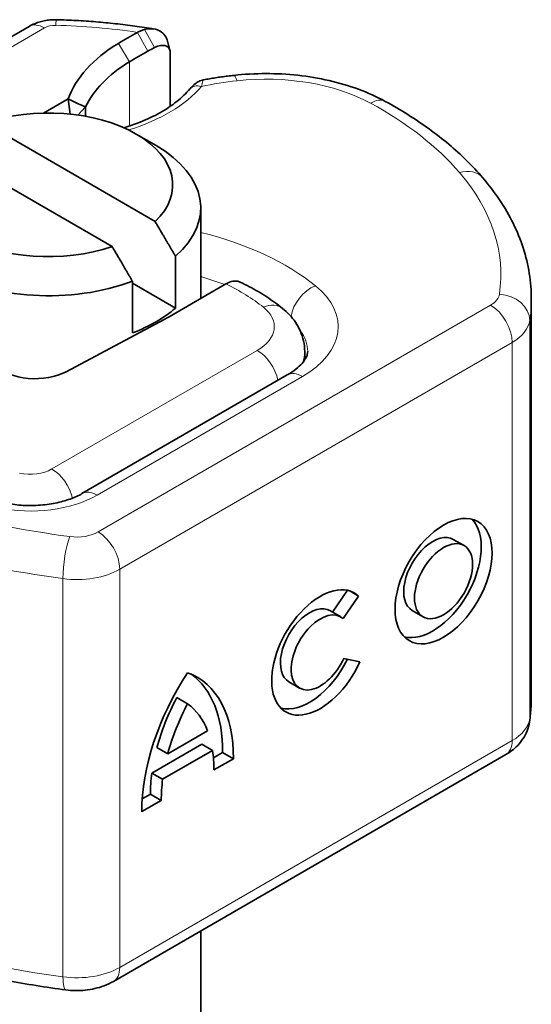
# Model space of a CAD drawing. Header units: millimetres. Extents: x -300186 to 535068, y -28581 to 763298.
# Tile 100 of 256: x 1999 to 2007, y 135740 to 135756. Entities that reach past the tile are written whole.
import ezdxf

# ---------------------------------------------------------------- set-up
doc = ezdxf.new("R2010")
doc.units = ezdxf.units.MM
doc.header["$LTSCALE"] = 10
doc.layers.add('Visible (ISO)', color=7, linetype='Continuous', lineweight=35)
doc.layers.add('Visible Narrow (ISO)', color=7, linetype='Continuous', lineweight=9)

msp = doc.modelspace()

# ---------------------------------------------------------------- linework, layer by layer
at = {"layer": 'Visible (ISO)'}
for p, q in [((1999.089, 135756.041), (1992.576, 135752.281)), ((2001.405, 135755.617), (2001.405, 135754.729)), ((1999.73, 135754.854), (1999.323, 135754.619)), ((1999.765, 135754.601), (1999.73, 135754.854)), ((2000.016, 135754.719), (1999.889, 135754.586)), ((2000.016, 135754.566), (2000.016, 135754.719)), ((1998.361, 135754.454), (2001.158, 135752.839)), ((2000.848, 135754.275), (2001.174, 135754.087)), ((2000.451, 135752.431), (1997.654, 135754.045)), ((2001.906, 135751.579), (2001.906, 135753.066)), ((2001.492, 135752.271), (2001.492, 135751.421)), ((2000.784, 135751.013), (2000.784, 135751.862)), ((2000.784, 135751.83), (2001.492, 135751.421)), ((2001.386, 135751.278), (2002.293, 135751.802)), ((2002.293, 135751.802), (2002.317, 135751.816)), ((2007.335, 135745.032), (2007.335, 135751.564)), ((1999.697, 135750.377), (2001.306, 135751.234)), ((2003.614, 135750.569), (2003.614, 135750.707)), ((1999.956, 135748.377), (2003.328, 135750.323)), ((2006.231, 135747.525), (2006.054, 135747.627)), ((2004.317, 135746.791), (2004.069, 135746.434)), ((2004.499, 135746.697), (2004.355, 135746.781)), ((2004.499, 135746.697), (2004.243, 135746.328)), ((2004.205, 135746.355), (2004.029, 135746.457)), ((2005.557, 135746.357), (2005.38, 135746.459)), ((2004.256, 135745.675), (2004.519, 135745.616)), ((2003.531, 135745.188), (2003.355, 135745.29)), ((2001.691, 135744.929), (2001.514, 135745.031)), ((2001.365, 135744.11), (2002.017, 135744.486)), ((2001.924, 135744.267), (2001.104, 135743.794)), ((2001.365, 135744.11), (2001.188, 135744.212)), ((2002.101, 135744.165), (2001.924, 135744.267)), ((2006.917, 135744.096), (2000.473, 135740.376)), ((2002.101, 135744.165), (2001.281, 135743.692)), ((2002.266, 135744.13), (2002.115, 135744.043)), ((2002.443, 135744.028), (2002.123, 135743.844)), ((2002.443, 135744.028), (2002.266, 135744.13)), ((2001.281, 135743.692), (2001.104, 135743.794)), ((2001.082, 135743.447), (2000.945, 135743.368)), ((2001.259, 135743.345), (2001.082, 135743.447)), ((2001.259, 135743.345), (2000.939, 135743.16)), ((2001.906, 135697.635), (2001.906, 135741.203))]:
    msp.add_line(p, q, dxfattribs=at)
for centre, major_axis, ratio, start_param, end_param in [((2006.204, 135752.679), (-7.775, 0), 0.57735, 5.468966, 5.525863), ((2002.934, 135754.464), (-3.275, 0), 0.57735, 5.525863, 6.075626), ((2006.204, 135752.475), (7.525, 0), 0.57735, 2.307351, 2.327373), ((2006.204, 135752.475), (7.525, 0), 0.57735, 2.327373, 2.38427), ((2002.934, 135754.26), (-3.025, 0), 0.57735, 5.525863, 6.017079), ((2001.918, 135754.852), (-0.191, 0.161), 0.733816, 6.280065, 6.283185), ((1999.406, 135753.442), (2.04, 0), 0.57735, 5.745414, 8.391753), ((1999.406, 135753.442), (-2.04, 0), 0.57735, 5.745414, 8.391753), ((1999.406, 135753.066), (2.5, 0), 0.57735, 5.699145, 7.068583), ((1999.406, 135753.066), (-2.5, 0), 0.57735, 5.699145, 8.438022), ((1999.406, 135752.217), (-2.5, 0), 0.57735, 2.154837, 2.557552), ((1999.424, 135752.411), (2.775, 0), 0.57735, 5.457776, 5.497787), ((1999.189, 135750.695), (0.75, 0), 0.57735, 3.659966, 5.457776), ((2005.717, 135747.043), (0.563, 0.976), 0.57735, 3.299141, 6.125637), ((2005.717, 135747.043), (0.337, 0.584), 0.57735, 0, 3.141593), ((2003.868, 135745.771), (-0.563, -0.976), 0.57735, 3.012776, 8.024447), ((2003.692, 135745.873), (0.337, 0.584), 0.57735, 0, 3.141593), ((2003.868, 135745.771), (0.337, 0.584), 0.57735, 6.163496, 11.159844), ((2003.692, 135745.873), (-0.563, -0.976), 0.57735, 0.157548, 1.685131), ((2002.98, 135744.356), (1.443, 2.5), 0.57735, 1.468975, 2.363699), ((2000.402, 135742.868), (1.443, 2.5), 0.57735, 5.490283, 6.385007), ((2000.225, 135742.97), (1.443, 2.5), 0.57735, 5.490283, 6.221906), ((2002.803, 135744.458), (-1.217, -2.108), 0.57735, 4.773557, 5.145336), ((2002.98, 135744.356), (-1.217, -2.108), 0.57735, 4.773557, 5.145336), ((2000.402, 135742.868), (1.217, 2.108), 0.57735, 5.850238, 6.222017), ((2000.402, 135742.868), (1.217, 2.108), 0.57735, 5.488887, 5.657718), ((2002.803, 135744.458), (-1.217, -2.108), 0.57735, 5.337856, 5.506687), ((2002.98, 135744.356), (-1.217, -2.108), 0.57735, 5.337856, 5.506687)]:
    msp.add_ellipse(centre, major_axis=major_axis, ratio=ratio, start_param=start_param, end_param=end_param, dxfattribs=at)
for major_axis in [(-0.563, -0.976), (0.337, 0.584)]:
    msp.add_ellipse((2005.894, 135746.941), major_axis=major_axis, ratio=0.57735, dxfattribs=at)
for points, knots in [([(1999.089, 135756.041), (1999.12, 135756.059), (1999.15, 135756.073), (1999.211, 135756.098), (1999.241, 135756.109), (1999.301, 135756.125), (1999.331, 135756.132), (1999.39, 135756.142), (1999.42, 135756.146), (1999.48, 135756.15), (1999.509, 135756.151), (1999.539, 135756.15)], [3.1415927, 3.1415927, 3.1415927, 3.1415927, 3.3072877, 3.3072877, 3.4729828, 3.4729828, 3.6386779, 3.6386779, 3.804373, 3.804373, 3.9700681, 3.9700681, 3.9700681, 3.9700681]), ([(2001.139, 135755.998), (2001.034, 135756.016), (2000.93, 135756.032), (2000.719, 135756.061), (2000.613, 135756.074), (2000.4, 135756.097), (2000.293, 135756.107), (2000.078, 135756.125), (1999.971, 135756.132), (1999.755, 135756.143), (1999.647, 135756.147), (1999.539, 135756.15)], [2.0741001, 2.0741001, 2.0741001, 2.0741001, 2.1219036, 2.1219036, 2.169707, 2.169707, 2.2175104, 2.2175104, 2.2653138, 2.2653138, 2.3131172, 2.3131172, 2.3131172, 2.3131172]), ([(2000.982, 135755.99), (2000.963, 135755.985), (2000.943, 135755.978), (2000.905, 135755.963), (2000.886, 135755.954), (2000.867, 135755.943)], [0, 0, 0, 0, 0.01580579, 0.01580579, 0.03141254, 0.03141254, 0.03141254, 0.03141254]), ([(2001.354, 135755.818), (2001.351, 135755.829), (2001.348, 135755.839), (2001.33, 135755.88), (2001.31, 135755.907), (2001.252, 135755.959), (2001.212, 135755.981), (2001.111, 135756.007), (2001.048, 135756.007), (2000.982, 135755.99)], [-0.8309638, -0.8309638, -0.8309638, -0.8309638, -0.8181162, -0.8181162, -0.7807063, -0.7807063, -0.7363735, -0.7363735, -0.6838104, -0.6838104, -0.6838104, -0.6838104]), ([(2001.149, 135755.693), (2001.181, 135755.71), (2001.214, 135755.722), (2001.289, 135755.734), (2001.318, 135755.726), (2001.359, 135755.712), (2001.375, 135755.697), (2001.392, 135755.674), (2001.397, 135755.664), (2001.403, 135755.641), (2001.405, 135755.63), (2001.405, 135755.617)], [-0.05236989, -0.05236989, -0.05236989, -0.05236989, -0.04540085, -0.04540085, -0.03555338, -0.03555338, -0.01925093, -0.01925093, -0.00929873, -0.00929873, 0, 0, 0, 0]), ([(2001.731, 135755.019), (2001.757, 135755.049), (2001.783, 135755.076), (2001.833, 135755.115), (2001.854, 135755.128), (2001.9, 135755.151), (2001.927, 135755.16), (2001.954, 135755.165)], [0.00171132, 0.00171132, 0.00171132, 0.00171132, 0.03171007, 0.03171007, 0.04859977, 0.04859977, 0.06650956, 0.06650956, 0.06650956, 0.06650956]), ([(2001.954, 135755.165), (2001.987, 135755.171), (2002.019, 135755.176), (2002.085, 135755.188), (2002.117, 135755.193), (2002.183, 135755.203), (2002.216, 135755.208), (2002.282, 135755.217), (2002.315, 135755.222), (2002.382, 135755.23), (2002.415, 135755.234), (2002.448, 135755.238)], [3.6172777, 3.6172777, 3.6172777, 3.6172777, 3.6409656, 3.6409656, 3.6646536, 3.6646536, 3.6883416, 3.6883416, 3.7120296, 3.7120296, 3.7357176, 3.7357176, 3.7357176, 3.7357176]), ([(2002.448, 135755.238), (2002.622, 135755.257), (2002.798, 135755.267), (2003.151, 135755.267), (2003.328, 135755.258), (2003.675, 135755.22), (2003.847, 135755.191), (2004.18, 135755.114), (2004.341, 135755.067), (2004.65, 135754.953), (2004.798, 135754.887), (2004.936, 135754.811)], [3.7357176, 3.7357176, 3.7357176, 3.7357176, 3.9254367, 3.9254367, 4.1151559, 4.1151559, 4.3048751, 4.3048751, 4.4945943, 4.4945943, 4.6843134, 4.6843134, 4.6843134, 4.6843134]), ([(2001.727, 135755.014), (2001.668, 135754.944), (2001.598, 135754.876), (2001.433, 135754.745), (2001.339, 135754.682), (2001.132, 135754.566), (2001.018, 135754.512), (2000.816, 135754.432), (2000.732, 135754.403), (2000.646, 135754.377)], [5.9517012, 5.9517012, 5.9517012, 5.9517012, 6.1244978, 6.1244978, 6.2972943, 6.2972943, 6.4700908, 6.4700908, 6.582811, 6.582811, 6.582811, 6.582811]), ([(2004.936, 135754.811), (2005.064, 135754.742), (2005.189, 135754.669), (2005.429, 135754.518), (2005.545, 135754.439), (2005.768, 135754.278), (2005.876, 135754.194), (2006.081, 135754.022), (2006.179, 135753.933), (2006.364, 135753.75), (2006.452, 135753.657), (2006.535, 135753.561)], [4.6843134, 4.6843134, 4.6843134, 4.6843134, 4.754754, 4.754754, 4.8251946, 4.8251946, 4.8956352, 4.8956352, 4.9660757, 4.9660757, 5.0365163, 5.0365163, 5.0365163, 5.0365163]), ([(2006.535, 135753.561), (2006.636, 135753.443), (2006.729, 135753.321), (2006.897, 135753.071), (2006.972, 135752.942), (2007.102, 135752.679), (2007.157, 135752.544), (2007.245, 135752.269), (2007.279, 135752.13), (2007.324, 135751.848), (2007.335, 135751.706), (2007.335, 135751.564)], [5.0365163, 5.0365163, 5.0365163, 5.0365163, 5.1287705, 5.1287705, 5.2210246, 5.2210246, 5.3132788, 5.3132788, 5.405533, 5.405533, 5.4977871, 5.4977871, 5.4977871, 5.4977871]), ([(2002.317, 135751.816), (2002.356, 135751.838), (2002.398, 135751.854), (2002.455, 135751.864), (2002.5, 135751.867), (2002.54, 135751.855), (2002.557, 135751.847)], [-0.73937491, -0.73937491, -0.73937491, -0.73937491, -0.70828524, -0.70828524, -0.68958817, -0.6709197, -0.6709197, -0.6709197, -0.6709197]), ([(2003.25, 135751.415), (2003.209, 135751.448), (2003.167, 135751.48), (2003.081, 135751.543), (2003.036, 135751.573), (2002.946, 135751.633), (2002.899, 135751.662), (2002.805, 135751.718), (2002.756, 135751.745), (2002.658, 135751.797), (2002.608, 135751.823), (2002.557, 135751.847)], [1.4066381, 1.4066381, 1.4066381, 1.4066381, 1.4575669, 1.4575669, 1.5084957, 1.5084957, 1.5594245, 1.5594245, 1.6103533, 1.6103533, 1.6612821, 1.6612821, 1.6612821, 1.6612821]), ([(2003.614, 135750.707), (2003.614, 135750.765), (2003.607, 135750.824), (2003.583, 135750.937), (2003.565, 135750.992), (2003.52, 135751.094), (2003.493, 135751.142), (2003.432, 135751.232), (2003.399, 135751.273), (2003.327, 135751.349), (2003.29, 135751.383), (2003.25, 135751.415)], [0.7853982, 0.7853982, 0.7853982, 0.7853982, 0.9096462, 0.9096462, 1.0338942, 1.0338942, 1.1581421, 1.1581421, 1.2823901, 1.2823901, 1.4066381, 1.4066381, 1.4066381, 1.4066381]), ([(2003.328, 135750.323), (2003.382, 135750.355), (2003.43, 135750.387), (2003.511, 135750.452), (2003.544, 135750.484), (2003.597, 135750.543), (2003.616, 135750.571), (2003.644, 135750.62), (2003.652, 135750.64), (2003.662, 135750.676), (2003.664, 135750.692), (2003.664, 135750.707)], [0, 0, 0, 0, 0.1570796, 0.1570796, 0.3141593, 0.3141593, 0.4712389, 0.4712389, 0.6283185, 0.6283185, 0.7853982, 0.7853982, 0.7853982, 0.7853982]), ([(1998.683, 135748.225), (1998.77, 135748.207), (1998.863, 135748.194), (1999.051, 135748.18), (1999.148, 135748.18), (1999.337, 135748.191), (1999.43, 135748.203), (1999.605, 135748.238), (1999.688, 135748.261), (1999.836, 135748.315), (1999.902, 135748.345), (1999.956, 135748.377)], [5.149002, 5.149002, 5.149002, 5.149002, 5.375838, 5.375838, 5.602675, 5.602675, 5.829512, 5.829512, 6.056349, 6.056349, 6.283185, 6.283185, 6.283185, 6.283185]), ([(2007.335, 135745.032), (2007.335, 135745.006), (2007.335, 135744.979), (2007.333, 135744.926), (2007.332, 135744.899), (2007.329, 135744.846), (2007.327, 135744.82), (2007.322, 135744.767), (2007.32, 135744.74), (2007.313, 135744.687), (2007.31, 135744.661), (2007.306, 135744.634)], [5.49778714, 5.49778714, 5.49778714, 5.49778714, 5.51506659, 5.51506659, 5.53234603, 5.53234603, 5.54962547, 5.54962547, 5.56690491, 5.56690491, 5.58418435, 5.58418435, 5.58418435, 5.58418435]), ([(2006.917, 135744.096), (2006.951, 135744.116), (2006.984, 135744.138), (2007.049, 135744.188), (2007.081, 135744.216), (2007.142, 135744.279), (2007.17, 135744.314), (2007.223, 135744.393), (2007.246, 135744.436), (2007.284, 135744.531), (2007.298, 135744.582), (2007.306, 135744.634)], [6.2831853, 6.2831853, 6.2831853, 6.2831853, 6.4229855, 6.4229855, 6.5627857, 6.5627857, 6.7025859, 6.7025859, 6.8423861, 6.8423861, 6.9821863, 6.9821863, 6.9821863, 6.9821863]), ([(1999.691, 135740.236), (1999.528, 135740.258), (1999.367, 135740.282), (1999.045, 135740.333), (1998.885, 135740.361), (1998.567, 135740.42), (1998.409, 135740.452), (1998.096, 135740.519), (1997.941, 135740.554), (1997.632, 135740.629), (1997.479, 135740.668), (1997.328, 135740.71)], [1.0124121, 1.0124121, 1.0124121, 1.0124121, 1.0551587, 1.0551587, 1.0979053, 1.0979053, 1.1406519, 1.1406519, 1.1833985, 1.1833985, 1.2261451, 1.2261451, 1.2261451, 1.2261451]), ([(1999.691, 135740.236), (1999.744, 135740.229), (1999.797, 135740.225), (1999.903, 135740.224), (1999.957, 135740.226), (2000.063, 135740.237), (2000.115, 135740.246), (2000.22, 135740.27), (2000.272, 135740.285), (2000.374, 135740.324), (2000.424, 135740.348), (2000.473, 135740.376)], [5.270773, 5.270773, 5.270773, 5.270773, 5.473256, 5.473256, 5.675738, 5.675738, 5.87822, 5.87822, 6.080703, 6.080703, 6.283185, 6.283185, 6.283185, 6.283185])]:
    msp.add_open_spline(points, degree=3, knots=knots, dxfattribs=at)
for points in [[(2001.354, 135755.818), (2001.37, 135755.762), (2001.385, 135755.706), (2001.4, 135755.651)], [(2001.954, 135755.165), (2001.954, 135755.165), (2001.954, 135755.165), (2001.954, 135755.165)]]:
    msp.add_open_spline(points, degree=3, dxfattribs=at)
for points, weights in [([(2000.016, 135754.719), (1999.889, 135754.771), (1999.73, 135754.854)], [1.07412469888, 1.04115517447, 1]), ([(2001.158, 135752.839), (2001.308, 135752.584), (2001.492, 135752.271)], [1, 1.0054431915, 1]), ([(2000.784, 135751.862), (2000.601, 135752.176), (2000.451, 135752.431)], [1, 1.0054431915, 1])]:
    msp.add_rational_spline(points, weights, degree=2, dxfattribs=at)
at = {"layer": 'Visible Narrow (ISO)'}
for p, q in [((1992.826, 135752.256), (1999.339, 135756.016)), ((2000.982, 135755.99), (2001.149, 135755.693)), ((2001.039, 135755.634), (2000.867, 135755.943)), ((2000.736, 135755.46), (2000.554, 135755.763)), ((2000.736, 135754.406), (2000.736, 135755.46)), ((2006.667, 135751.469), (2000.223, 135747.749)), ((2007.309, 135744.684), (2007.309, 135751.216)), ((2000.577, 135747.137), (2007.02, 135750.857)), ((2007.02, 135750.857), (2007.02, 135744.325)), ((2002.835, 135750.727), (1999.464, 135748.781)), ((2000.206, 135748.352), (2003.578, 135750.299)), ((2000.577, 135740.605), (2000.577, 135747.137)), ((1999.644, 135746.983), (1999.644, 135740.451)), ((2007.02, 135744.325), (2000.577, 135740.605))]:
    msp.add_line(p, q, dxfattribs=at)
for centre, major_axis, ratio, start_param, end_param in [((1999.527, 135755.65), (0.012, 0.5), 0.035162, 0, 0.615917), ((1999.339, 135755.608), (-0.25, 0.433), 0.57735, 5.497787, 6.283185), ((1999.516, 135755.914), (0.25, 0), 0.57735, 1.527719, 2.356194), ((1999.247, 135752.309), (6.5, 0), 0.57735, 1.318841, 1.527719), ((2002.504, 135754.741), (-0.056, 0.497), 0.155223, 5.659003, 6.283185), ((2002.979, 135753.732), (2.5, 0), 0.57735, 0.813474, 1.76207), ((1999.424, 135755.759), (2.775, 0), 0.57735, 5.19879, 5.829271), ((2001.918, 135754.852), (-0.191, 0.161), 0.733816, 5.267467, 6.280065), ((2003.264, 135752.882), (4, 0), 0.57735, 1.76207, 1.914171), ((2004.697, 135754.373), (0.24, 0.439), 0.560915, 0, 0.771749), ((1999.888, 135751.844), (7, 0), 0.57735, 0.461271, 0.813474), ((2006.156, 135753.235), (0.379, 0.326), 0.731163, 0, 1.009005), ((2000.335, 135751.972), (6.5, 0), 0.57735, 6.196788, 6.744456), ((2000.131, 135750.275), (-4.5, 0), 0.57735, 3.762833, 4.306883), ((2000.131, 135749.867), (4, 0), 0.57735, 0.997343, 1.110968), ((2000.131, 135750.275), (3.45, 0), 0.57735, 0.62124, 0.884531), ((2003.79, 135751.379), (-0.314, -0.389), 0.66394, 4.0237, 5.425582), ((2002.164, 135751.115), (2, 0), 0.57735, 5.497787, 6.904425), ((2006.313, 135751.674), (0.5, 0), 0.57735, 5.497787, 6.196788), ((2006.811, 135751.24), (0.494, -0.074), 0.813451, 0.121432, 1.692228), ((2002.936, 135751.026), (0.314, 0.389), 0.66394, 0, 0.882107), ((2006.667, 135751.061), (0.25, -0.433), 0.57735, 0.785398, 2.356194), ((2000.335, 135751.564), (7, 0), 0.57735, 6.196788, 6.283185), ((2002.164, 135751.115), (0.95, 0), 0.57735, 5.497787, 6.904425), ((2006.313, 135751.265), (1, 0), 0.57735, 5.497787, 6.196788), ((2002.164, 135750.707), (1.5, 0), 0.57735, 0, 0.414992), ((2002.835, 135750.319), (-0.25, 0.433), 0.57735, 4.206112, 5.497787), ((2002.164, 135750.707), (1.45, 0), 0.57735, 6.05974, 6.283185), ((2003.578, 135749.89), (-0.25, 0.433), 0.57735, 5.497787, 6.283185), ((1999.11, 135748.985), (-0.5, 0), 0.57735, 1.209357, 2.356194), ((1999.464, 135748.372), (-0.25, 0.433), 0.57735, 4.236833, 5.497787), ((2000.206, 135747.944), (-0.25, 0.433), 0.57735, 5.497787, 6.283185), ((1999.11, 135748.985), (1.55, 0), 0.57735, 4.363603, 5.497787), ((2002.323, 135754.085), (-11.4, 0), 0.57735, 1.130049, 1.343782), ((1999.87, 135747.953), (-0.5, 0), 0.57735, 1.343782, 2.356194), ((2000.223, 135747.341), (0.25, -0.433), 0.57735, 0.785398, 2.356194), ((1999.757, 135747.264), (-0.066, -0.496), 0.183768, 3.769377, 5.340173), ((2002.323, 135753.677), (11.9, 0), 0.57735, 4.271642, 4.485375), ((1999.87, 135747.545), (1, 0), 0.57735, 4.485375, 5.497787), ((2000.335, 135745.032), (7, 0), 0.57735, 6.196788, 6.283185), ((2006.313, 135744.733), (1, 0), 0.57735, 5.497787, 6.196788), ((2006.667, 135744.529), (0.25, -0.433), 0.57735, 0, 0.785398), ((2002.323, 135747.145), (-11.9, 0), 0.57735, 1.130049, 1.343782), ((1999.87, 135741.013), (-1, 0), 0.57735, 1.343782, 2.356194), ((2000.223, 135740.809), (0.25, -0.433), 0.57735, 0, 0.785398), ((1999.757, 135740.732), (-0.066, -0.496), 0.183768, 5.340173, 6.283185)]:
    msp.add_ellipse(centre, major_axis=major_axis, ratio=ratio, start_param=start_param, end_param=end_param, dxfattribs=at)
msp.add_open_spline([(2001.918, 135755.056), (2001.932, 135755.119), (2001.945, 135755.163), (2001.954, 135755.165)], degree=3, dxfattribs=at)

doc.saveas('drawing.dxf')
